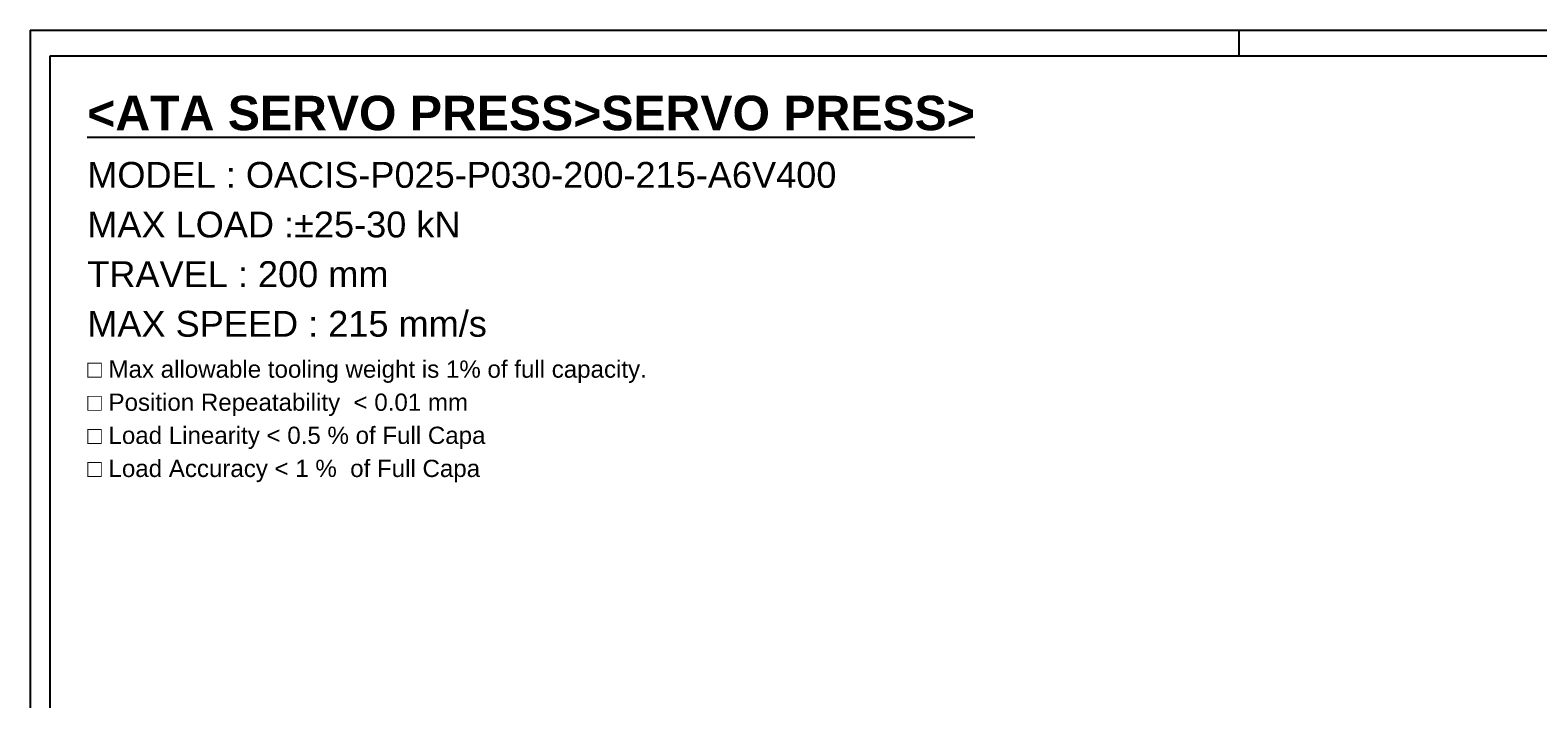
# Model space of a CAD drawing. Extents: x 47048 to 48733, y -2861 to -1673.
# Tile 4 of 21: x 47048 to 48097, y -2138 to -1673. Entities that reach past the tile are written whole.
import ezdxf

# ---------------------------------------------------------------- set-up
doc = ezdxf.new("R2010")
doc.units = 0
doc.header["$LTSCALE"] = 25.4
doc.layers.get('0').update_dxf_attribs({"linetype": 'CONTINUOUS'})
doc.layers.add('ATA-TEXT', color=7, linetype='CONTINUOUS')
doc.styles.add('주 문자 (ISO)', font='arial.ttf')

# ---------------------------------------------------------------- blocks, each defined once
blk = doc.blocks.new('ata-Border-A1-002')
at = {"color": 253, "ltscale": 0.5}
for p, q in [((0, 594), (841, 594)), ((0, 594), (0, 0)), ((420.5, 594), (420.5, 585))]:
    blk.add_line(p, q, dxfattribs=at)
blk.add_line((7, 585), (834, 585))
at = {"ltscale": 0.5}
blk.add_line((7, 9), (7, 585), dxfattribs=at)

msp = doc.modelspace()

# ---------------------------------------------------------------- block references
at = {"xscale": 2, "yscale": 2, "zscale": 2}
msp.add_blockref('ata-Border-A1-002', (47047.9785069, -2860.5256502), dxfattribs=at)
msp.add_blockref('ata-Border-A1-002', (47047.9785069, -2860.5256502), dxfattribs=at)

# ---------------------------------------------------------------- texts
at = {"layer": 'ATA-TEXT', "color": 7, "insert": (47087.7214838, -1718.2207282), "char_height": 7, "attachment_point": 1, "line_spacing_factor": 1.151952, "style": '주 문자 (ISO)'}
msp.add_mtext('{\\fArial|b1|i0|c129|p34;\\H3.42860x;\\L<ATA SERVO PRESS>SERVO PRESS>}\\P{\\fArial|b0|i0|c129|p34;\\H2.57145x;MODEL : OACIS-P025-P030-200-215-A}{\\fArial|b0|i0|c0|p34;\\H2.57145x;6V400}\\P{\\fArial|b0|i0|c129|p34;\\H2.57145x;MAX LOAD :±25-30 kN}\\P{\\fArial|b0|i0|c129|p34;\\H2.57145x;TRAVEL : 200 mm}\\P{\\fArial|b0|i0|c129|p34;\\H2.57145x;MAX SPEED : 215 mm/s}\\P{\\fArial|b0|i0|c129|p34;\\H1.71439x;□ Max allowable tooling weight is 1% of full capacity.}\\P{\\fArial|b0|i0|c129|p34;\\H1.71439x;□ Position Repeatability  }{\\fArial|b0|i0|c129|p34;\\H1.71439x;<}{\\fArial|b0|i0|c129|p34;\\H1.71439x; 0.01 mm}\\P{\\fArial|b0|i0|c129|p34;\\H1.71439x;□ Load Linearity }{\\fArial|b0|i0|c129|p34;\\H1.71439x;<}{\\fArial|b0|i0|c129|p34;\\H1.71439x; 0.5 % of Full Capa}\\P{\\fArial|b0|i0|c129|p34;\\H1.71439x;□ Load Accuracy }{\\fArial|b0|i0|c129|p34;\\H1.71439x;<}{\\fArial|b0|i0|c129|p34;\\H1.71439x; 1 %  of Full Capa}', dxfattribs=at)

doc.saveas('drawing.dxf')
